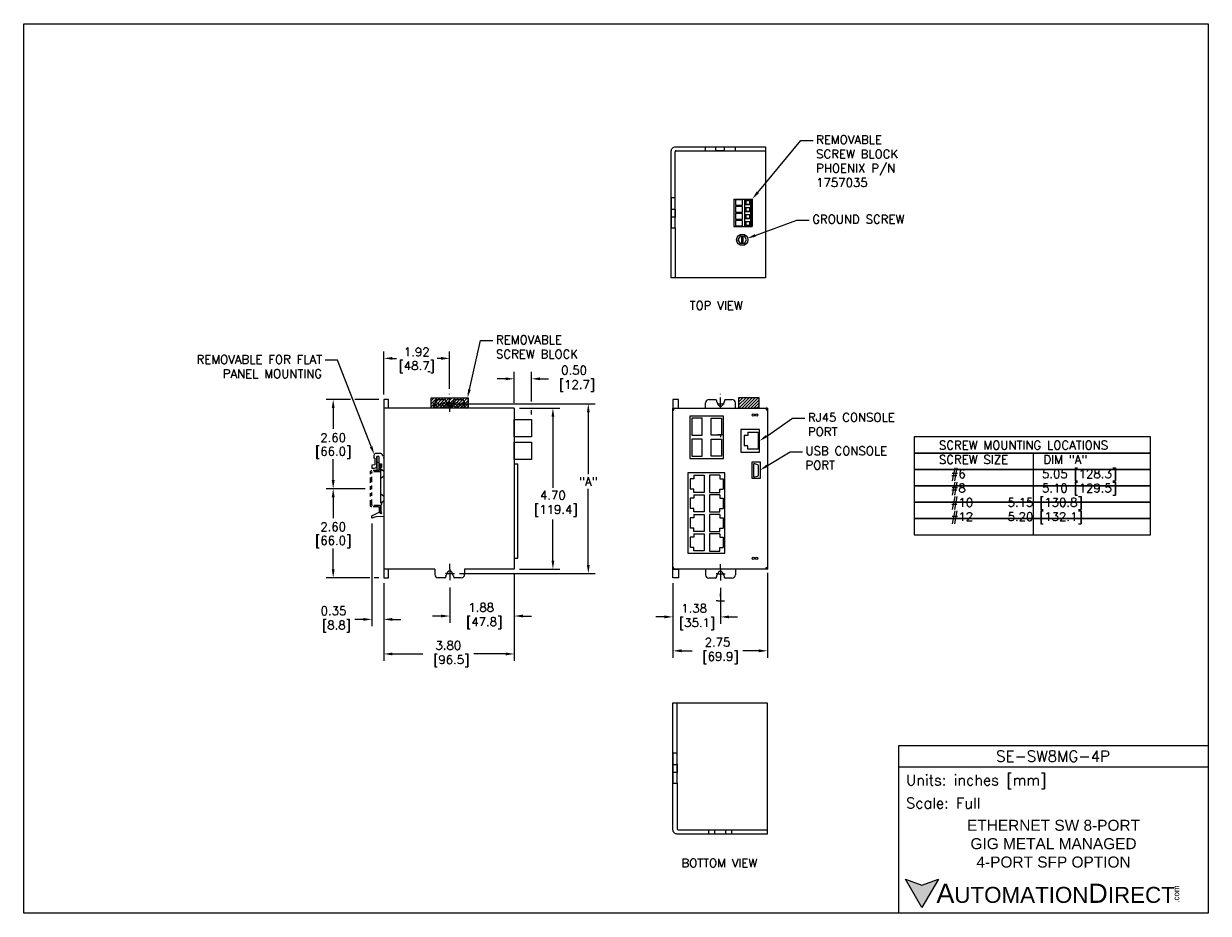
# Model space of a CAD drawing. Extents: x 880 to 914.5, y -11 to 14.9.
import ezdxf
from ezdxf import colors
from ezdxf.entities.mleader import LeaderData, LeaderLine
from ezdxf.math import Vec2, Vec3

# ---------------------------------------------------------------- set-up
doc = ezdxf.new("R2010")
doc.units = 0
doc.header["$LTSCALE"] = 0.25
doc.header["$MEASUREMENT"] = 0
for name, pattern in [('CENTER', [2, 1.25, -0.25, 0.25, -0.25]), ('HIDDEN', [0.375, 0.25, -0.125]), ('PHANTOM2', [1.25, 0.625, -0.125, 0.125, -0.125, 0.125, -0.125])]:
    doc.linetypes.add(name, pattern=pattern)
doc.layers.get('0').update_dxf_attribs({"linetype": 'CONTINUOUS'})
doc.layers.get('DEFPOINTS').update_dxf_attribs({"linetype": 'CONTINUOUS'})
for name, color, linetype in [('CENTER', 40, 'CENTER'), ('dim', 140, 'CONTINUOUS'), ('dim @ 1', 140, 'CONTINUOUS'), ('HIDDEN', 102, 'HIDDEN'), ('PHANTOM', 130, 'PHANTOM2'), ('SCREW', 9, 'CONTINUOUS'), ('TEXT', 140, 'CONTINUOUS')]:
    doc.layers.add(name, color=color, linetype=linetype)
doc.styles.add('\\M+2ABAC\\M+2A6A11', font='txt')
doc.styles.add('ROMANS', font='romans.shx')
doc.styles.get("Standard").update_dxf_attribs({"font": 'romans.shx'})
doc.dimstyles.get("Standard").update_dxf_attribs({"dimtxt": 0.25, "dimasz": 0.25, "dimexe": 0.2, "dimexo": 0.15, "dimgap": 0.0625, "dimtad": 0, "dimtih": 1, "dimtoh": 1, "dimzin": 0, "dimdsep": 46, "dimtxsty": 'Standard', "dimcen": -0.1, "dimadec": 0, "dimazin": 0, "dimtfac": 1, "dimtofl": 0, "dimtmove": 0, "dimatfit": 3, "dimfxl": 0, "dimtolj": 1, "dimtzin": 0, "dimarcsym": 0})

# ---------------------------------------------------------------- blocks, each defined once
blk = doc.blocks.new('DINRAIL')
at = {"layer": 'PHANTOM'}
for p, q in [((26.116, 9.755), (26.156, 9.755)), ((26.116, 9.595), (26.116, 9.755)), ((26.156, 9.615), (26.156, 9.755)), ((26.156, 9.555), (26.356, 9.555)), ((26.176, 9.595), (26.376, 9.595)), ((26.376, 8.6), (26.376, 9.535)), ((26.416, 8.58), (26.416, 9.555)), ((26.116, 8.38), (26.116, 8.54)), ((26.116, 8.38), (26.156, 8.38)), ((26.156, 8.58), (26.356, 8.58)), ((26.156, 8.38), (26.156, 8.52)), ((26.176, 8.54), (26.376, 8.54))]:
    blk.add_line(p, q, dxfattribs=at)
for centre, radius, start, end in [((26.156, 9.595), 0.04, 180, 270), ((26.176, 9.615), 0.02, 180, 270), ((26.356, 9.535), 0.02, 0, 90), ((26.376, 9.555), 0.04, 0, 90), ((26.156, 8.54), 0.04, 90, 180), ((26.176, 8.52), 0.02, 90, 180), ((26.356, 8.6), 0.02, 270, 0), ((26.376, 8.58), 0.04, 270, 0)]:
    blk.add_arc(centre, radius, start, end, dxfattribs=at)
blk = doc.blocks.new('A$C55AD4271')
at = {"layer": 'PHANTOM'}
blk.add_blockref('DINRAIL', (-26.116, -8.38, -0.007), dxfattribs=at)
blk = doc.blocks.new('*X1')
at = {"color": 0}
for p, q in [((19.086, 21.071), (19.348, 21.332)), ((19.086, 21.159), (19.259, 21.332)), ((19.086, 21.247), (19.171, 21.332)), ((19.136, 21.032), (19.436, 21.332)), ((19.224, 21.032), (19.524, 21.332)), ((19.313, 21.032), (19.613, 21.332)), ((19.401, 21.032), (19.701, 21.332)), ((19.49, 21.032), (19.79, 21.332)), ((19.578, 21.032), (19.878, 21.332)), ((19.666, 21.032), (19.966, 21.332)), ((19.755, 21.032), (20.055, 21.332)), ((19.843, 21.032), (20.143, 21.332)), ((19.932, 21.032), (20.158, 21.259)), ((20.02, 21.032), (20.158, 21.17)), ((20.108, 21.032), (20.158, 21.082))]:
    blk.add_line(p, q, dxfattribs=at)
blk = doc.blocks.new('*X2')
at = {"color": 0}
for p, q in [((14.543, 21.118), (14.758, 21.332)), ((14.543, 21.206), (14.669, 21.332)), ((14.543, 21.295), (14.581, 21.332)), ((14.546, 21.032), (14.846, 21.332)), ((14.634, 21.032), (14.934, 21.332)), ((14.723, 21.032), (15.023, 21.332)), ((14.811, 21.032), (15.111, 21.332)), ((14.899, 21.032), (15.143, 21.276)), ((14.988, 21.032), (15.143, 21.188)), ((15.076, 21.032), (15.143, 21.099))]:
    blk.add_line(p, q, dxfattribs=at)
blk = doc.blocks.new('*D6')
at = {"layer": 'DEFPOINTS', "color": 0}
for p in [(890.51, 3.988, -0.022), (889.035, 1.388), (890.119, 1.388, -0.022)]:
    blk.add_point(p, dxfattribs=at)
at = {"layer": 'dim', "color": 0, "lineweight": -2}
for p, q in [((889.543, 3.988), (888.835, 3.988)), ((890.36, 3.988), (889.668, 3.988)), ((889.035, 3.738), (889.035, 3.129)), ((889.035, 1.638), (889.035, 2.248)), ((889.969, 1.388), (888.835, 1.388))]:
    blk.add_line(p, q, dxfattribs=at)
at = {"layer": 'dim', "color": 0}
for points in [[(888.993, 3.738), (889.077, 3.738), (889.035, 3.988)], [(888.993, 1.638), (889.077, 1.638), (889.035, 1.388)]]:
    blk.add_solid(points, dxfattribs=at)
at = {"layer": 'dim', "color": 0, "char_height": 0.25, "attachment_point": 5}
for s, insert in [('\\A1;2.60', (889.035, 2.876)), ('\\A1;[66.0]', (889.035, 2.435))]:
    blk.add_mtext(s, dxfattribs=dict(at, insert=insert))
blk = doc.blocks.new('*D7')
at = {"layer": 'DEFPOINTS', "color": 0}
for p in [(889.035, 1.388), (890.119, 1.388, -0.022), (890.51, -1.212, -0.022)]:
    blk.add_point(p, dxfattribs=at)
at = {"layer": 'dim', "color": 0, "lineweight": -2}
for p, q in [((889.969, 1.388), (888.835, 1.388)), ((889.035, 1.138), (889.035, 0.529)), ((889.035, -0.962), (889.035, -0.352)), ((890.101, -1.212), (888.835, -1.212)), ((890.36, -1.212), (890.226, -1.212))]:
    blk.add_line(p, q, dxfattribs=at)
at = {"layer": 'dim', "color": 0}
for points in [[(888.993, 1.138), (889.077, 1.138), (889.035, 1.388)], [(888.993, -0.962), (889.077, -0.962), (889.035, -1.212)]]:
    blk.add_solid(points, dxfattribs=at)
at = {"layer": 'dim', "color": 0, "char_height": 0.25, "attachment_point": 5}
for s, insert in [('\\A1;2.60', (889.035, 0.276)), ('\\A1;[66.0]', (889.035, -0.165))]:
    blk.add_mtext(s, dxfattribs=dict(at, insert=insert))
blk = doc.blocks.new('*D8')
at = {"layer": 'DEFPOINTS', "color": 0}
for p in [(894.31, -0.962, -0.022), (892.43, -1.343, -0.022), (894.31, -2.324)]:
    blk.add_point(p, dxfattribs=at)
at = {"layer": 'dim', "color": 0, "lineweight": -2}
for p, q in [((894.31, -1.112), (894.31, -2.524)), ((892.43, -1.493), (892.43, -2.524)), ((892.18, -2.324), (891.93, -2.324)), ((894.56, -2.324), (894.81, -2.324))]:
    blk.add_line(p, q, dxfattribs=at)
at = {"layer": 'dim', "color": 0}
for points in [[(892.18, -2.282), (892.18, -2.365), (892.43, -2.324)], [(894.56, -2.282), (894.56, -2.365), (894.31, -2.324)]]:
    blk.add_solid(points, dxfattribs=at)
at = {"layer": 'dim', "color": 0, "insert": (893.348, -2.324), "char_height": 0.25, "attachment_point": 5}
blk.add_mtext('\\A1;1.88\\P [47.8]', dxfattribs=at)
blk = doc.blocks.new('*D9')
at = {"layer": 'DEFPOINTS', "color": 0}
for p in [(894.31, -0.962, -0.022), (890.51, -1.212, -0.022), (890.51, -3.43)]:
    blk.add_point(p, dxfattribs=at)
at = {"layer": 'dim', "color": 0, "lineweight": -2}
for p, q in [((890.51, -1.362), (890.51, -3.63)), ((894.31, -1.112), (894.31, -3.63)), ((890.76, -3.43), (891.648, -3.43)), ((894.06, -3.43), (893.13, -3.43))]:
    blk.add_line(p, q, dxfattribs=at)
at = {"layer": 'dim', "color": 0}
for points in [[(890.76, -3.388), (890.76, -3.471), (890.51, -3.43)], [(894.06, -3.388), (894.06, -3.471), (894.31, -3.43)]]:
    blk.add_solid(points, dxfattribs=at)
at = {"layer": 'dim', "color": 0, "insert": (892.389, -3.43), "char_height": 0.25, "attachment_point": 5}
blk.add_mtext('\\A1;3.80\\P [96.5]', dxfattribs=at)
blk = doc.blocks.new('*D10')
at = {"layer": 'DEFPOINTS', "color": 0}
for p in [(890.164, 0.526, -0.022), (890.51, -1.212, -0.022), (890.51, -2.422)]:
    blk.add_point(p, dxfattribs=at)
at = {"layer": 'dim', "color": 0, "lineweight": -2}
for p, q in [((890.164, 0.376), (890.164, -2.622)), ((890.51, -1.362), (890.51, -2.622)), ((889.914, -2.422), (889.664, -2.422)), ((890.76, -2.422), (891.01, -2.422))]:
    blk.add_line(p, q, dxfattribs=at)
at = {"layer": 'dim', "color": 0}
for points in [[(889.914, -2.38), (889.914, -2.464), (890.164, -2.422)], [(890.76, -2.38), (890.76, -2.464), (890.51, -2.422)]]:
    blk.add_solid(points, dxfattribs=at)
at = {"layer": 'dim', "color": 0, "insert": (889.042, -2.422), "char_height": 0.25, "attachment_point": 5}
blk.add_mtext('\\A1;0.35\\P [8.8]', dxfattribs=at)
blk = doc.blocks.new('*D11')
at = {"layer": 'DEFPOINTS', "color": 0}
for p in [(892.54, 3.863, -0.022), (892.567, -1.087, -0.022), (896.466, -1.087)]:
    blk.add_point(p, dxfattribs=at)
at = {"layer": 'dim', "color": 0, "lineweight": -2}
for p, q in [((892.69, 3.863), (896.666, 3.863)), ((896.466, 3.613), (896.466, 1.811)), ((896.466, -0.837), (896.466, 1.388)), ((892.717, -1.087), (896.666, -1.087))]:
    blk.add_line(p, q, dxfattribs=at)
at = {"layer": 'dim', "color": 0}
for points in [[(896.425, 3.613), (896.508, 3.613), (896.466, 3.863)], [(896.425, -0.837), (896.508, -0.837), (896.466, -1.087)]]:
    blk.add_solid(points, dxfattribs=at)
at = {"layer": 'dim', "color": 0, "insert": (896.466, 1.599), "char_height": 0.25, "attachment_point": 5}
blk.add_mtext('\\A1;"A"', dxfattribs=at)
blk = doc.blocks.new('*D12')
at = {"layer": 'DEFPOINTS', "color": 0}
for p in [(892.426, 5.187), (892.426, 4.15), (890.51, 3.988, -0.022)]:
    blk.add_point(p, dxfattribs=at)
at = {"layer": 'dim', "color": 0, "lineweight": -2}
for p, q in [((890.51, 4.138), (890.51, 5.387)), ((890.76, 5.187), (890.876, 5.187)), ((892.176, 5.187), (892.06, 5.187)), ((892.426, 4.3), (892.426, 5.387))]:
    blk.add_line(p, q, dxfattribs=at)
at = {"layer": 'dim', "color": 0}
for points in [[(890.76, 5.229), (890.76, 5.146), (890.51, 5.187)], [(892.176, 5.229), (892.176, 5.146), (892.426, 5.187)]]:
    blk.add_solid(points, dxfattribs=at)
at = {"layer": 'dim', "color": 0, "char_height": 0.25, "attachment_point": 5}
for s, insert in [('\\A1;1.92', (891.468, 5.375)), ('\\A1;[48.7]', (891.468, 4.934))]:
    blk.add_mtext(s, dxfattribs=dict(at, insert=insert))
blk = doc.blocks.new('*D13')
at = {"layer": 'DEFPOINTS', "color": 0}
for p in [(894.81, 4.592), (894.31, 3.738, -0.022), (894.81, 3.404, -0.022)]:
    blk.add_point(p, dxfattribs=at)
at = {"layer": 'dim', "color": 0, "lineweight": -2}
for p, q in [((894.06, 4.592), (893.81, 4.592)), ((894.31, 3.888), (894.31, 4.792)), ((894.81, 3.926), (894.81, 4.792)), ((895.06, 4.592), (895.31, 4.592)), ((894.81, 3.801), (894.81, 3.801)), ((894.81, 3.554), (894.81, 3.676))]:
    blk.add_line(p, q, dxfattribs=at)
at = {"layer": 'dim', "color": 0}
for points in [[(894.06, 4.633), (894.06, 4.55), (894.31, 4.592)], [(895.06, 4.633), (895.06, 4.55), (894.81, 4.592)]]:
    blk.add_solid(points, dxfattribs=at)
at = {"layer": 'dim', "color": 0, "insert": (896.051, 4.592), "char_height": 0.25, "attachment_point": 5}
blk.add_mtext('\\A1;0.50\\P [12.7]', dxfattribs=at)
blk = doc.blocks.new('*D14')
at = {"layer": 'DEFPOINTS', "color": 0}
for p in [(894.31, 3.738, -0.022), (894.31, -0.962, -0.022), (895.435, -0.962)]:
    blk.add_point(p, dxfattribs=at)
at = {"layer": 'dim', "color": 0, "lineweight": -2}
for p, q in [((894.46, 3.738), (895.635, 3.738)), ((895.435, 3.488), (895.435, 1.409)), ((895.435, -0.712), (895.435, 0.486)), ((894.46, -0.962), (895.635, -0.962))]:
    blk.add_line(p, q, dxfattribs=at)
at = {"layer": 'dim', "color": 0}
for points in [[(895.394, 3.488), (895.477, 3.488), (895.435, 3.738)], [(895.394, -0.712), (895.477, -0.712), (895.435, -0.962)]]:
    blk.add_solid(points, dxfattribs=at)
at = {"layer": 'dim', "color": 0, "insert": (895.435, 0.948), "char_height": 0.25, "attachment_point": 5}
blk.add_mtext('\\A1;4.70\\P [119.4]', dxfattribs=at)
blk = doc.blocks.new('*D4')
at = {"layer": 'DEFPOINTS', "color": 0}
for p in [(898.933, -1.212, -0.022), (900.315, -1.352), (900.315, -2.35)]:
    blk.add_point(p, dxfattribs=at)
at = {"layer": 'dim', "color": 0, "lineweight": -2}
for p, q in [((898.933, -1.362), (898.933, -2.55)), ((900.315, -1.502), (900.315, -2.55)), ((898.683, -2.35), (898.433, -2.35)), ((900.565, -2.35), (900.815, -2.35))]:
    blk.add_line(p, q, dxfattribs=at)
at = {"layer": 'dim', "color": 0}
for points in [[(898.683, -2.308), (898.683, -2.391), (898.933, -2.35)], [(900.565, -2.308), (900.565, -2.391), (900.315, -2.35)]]:
    blk.add_solid(points, dxfattribs=at)
at = {"layer": 'dim', "color": 0, "insert": (899.548, -2.35), "char_height": 0.25, "attachment_point": 5}
blk.add_mtext('\\A1;1.38\\P [35.1]', dxfattribs=at)
blk = doc.blocks.new('*D5')
at = {"layer": 'DEFPOINTS', "color": 0}
for p in [(901.683, -0.91, -0.022), (898.933, -1.212, -0.022), (901.683, -3.338)]:
    blk.add_point(p, dxfattribs=at)
at = {"layer": 'dim', "color": 0, "lineweight": -2}
for p, q in [((898.933, -1.362), (898.933, -3.538)), ((901.683, -1.06), (901.683, -3.538)), ((899.183, -3.338), (899.489, -3.338)), ((901.433, -3.338), (900.972, -3.338))]:
    blk.add_line(p, q, dxfattribs=at)
at = {"layer": 'dim', "color": 0}
for points in [[(899.183, -3.296), (899.183, -3.38), (898.933, -3.338)], [(901.433, -3.296), (901.433, -3.38), (901.683, -3.338)]]:
    blk.add_solid(points, dxfattribs=at)
at = {"layer": 'dim', "color": 0, "insert": (900.231, -3.338), "char_height": 0.25, "attachment_point": 5}
blk.add_mtext('\\A1;2.75\\P [69.9]', dxfattribs=at)

msp = doc.modelspace()

# ---------------------------------------------------------------- hatches: boundary and pattern name
at = {"layer": 'TEXT'}
msp.add_hatch(color=256, dxfattribs=at).paths.add_polyline_path([(906.663, -9.995), (906.183, -10.169), (905.703, -9.995), (906.183, -10.826)])

# ---------------------------------------------------------------- linework, layer by layer
for p, q in [((898.996, 9.871, -0.022), (898.996, 11.212, -0.022)), ((899.026, 11.242, -0.022), (901.629, 11.242, -0.022)), ((899.883, 11.242, -0.022), (899.883, 11.356, -0.022)), ((900.751, 11.242, -0.022), (900.751, 11.356, -0.022)), ((898.996, 8.994, -0.022), (898.996, 7.532, -0.022)), ((890.51, 3.988, -0.022), (890.51, 3.738, -0.022)), ((890.645, 3.988, -0.022), (890.51, 3.988, -0.022)), ((890.645, 3.738, -0.022), (890.645, 3.988, -0.022)), ((891.995, 3.738, -0.022), (891.995, 3.888, -0.022)), ((892.095, 3.988, -0.022), (892.289, 3.988, -0.022)), ((892.314, 3.963, -0.022), (892.314, 3.944, -0.022)), ((892.317, 3.933, -0.022), (892.354, 3.863, -0.022)), ((892.541, 3.933, -0.022), (892.504, 3.863, -0.022)), ((892.544, 3.963, -0.022), (892.544, 3.944, -0.022)), ((892.569, 3.988, -0.022), (892.763, 3.988, -0.022)), ((892.863, 3.738, -0.022), (892.863, 3.888, -0.022)), ((899.883, 3.737, -0.022), (899.883, 3.887, -0.022)), ((899.983, 3.987, -0.022), (900.177, 3.987, -0.022)), ((900.202, 3.962, -0.022), (900.202, 3.944, -0.022)), ((900.205, 3.932, -0.022), (900.242, 3.862, -0.022)), ((900.429, 3.932, -0.022), (900.392, 3.862, -0.022)), ((900.432, 3.962, -0.022), (900.432, 3.944, -0.022)), ((900.457, 3.987, -0.022), (900.651, 3.987, -0.022)), ((900.751, 3.737, -0.022), (900.751, 3.887, -0.022)), ((890.51, 3.738, -0.022), (890.51, -0.962, -0.022)), ((891.995, 3.738, -0.022), (890.51, 3.738, -0.022)), ((894.31, 3.738, -0.022), (892.863, 3.738, -0.022)), ((894.31, 3.738, -0.022), (894.31, -0.962, -0.022)), ((901.428, 3.738), (901.278, 3.738)), ((900.39, 2.954, 44.916), (900.24, 2.954, 44.916)), ((901.11, 2.938, -0.022), (901.01, 2.938, -0.022)), ((901.01, 2.938, -0.022), (901.01, 2.638, -0.022)), ((901.11, 3.038, -0.022), (901.41, 3.038, -0.022)), ((901.11, 3.038, -0.022), (901.11, 2.938, -0.022)), ((901.41, 3.038, -0.022), (901.41, 2.538, -0.022)), ((890.411, 2.416, -0.022), (890.279, 2.416, -0.022)), ((901.11, 2.638, -0.022), (901.01, 2.638, -0.022)), ((901.11, 2.538, -0.022), (901.11, 2.638, -0.022)), ((901.41, 2.538, -0.022), (901.11, 2.538, -0.022)), ((890.243, 2.085, -0.022), (890.164, 2.07, -0.022)), ((890.219, 2.356, -0.022), (890.219, 2.278, -0.022)), ((890.243, 2.278, -0.022), (890.219, 2.278, -0.022)), ((890.243, 2.278, -0.022), (890.243, 2.085, -0.022)), ((890.362, 2.329, -0.022), (890.302, 2.329, -0.022)), ((890.302, 2.051, -0.022), (890.302, 2.329, -0.022)), ((890.302, 2.329, -0.022), (890.302, 1.921, -0.022)), ((890.302, 2.16, -0.022), (890.362, 2.16, -0.022)), ((890.362, 2.329, -0.022), (890.362, 2.113, -0.022)), ((890.362, 2.329, -0.022), (890.362, 1.921, -0.022)), ((890.362, 2.113, -0.022), (890.439, 2.113, -0.022)), ((890.439, 2.113, -0.022), (890.439, 2.007, -0.022)), ((890.471, 2.356, -0.022), (890.51, 2.356, -0.014)), ((890.51, 2.276, -0.007), (890.51, 2.296, -0.007)), ((890.51, 2.076, -0.007), (890.51, 0.696, -0.007)), ((894.31, 2.115, -0.022), (894.415, 2.115, -0.022)), ((894.31, 2.115, -0.022), (894.415, 2.115, -0.022)), ((894.415, -0.636, -0.022), (894.415, 2.115, -0.022)), ((894.415, 0.661, -0.022), (894.415, 2.115, -0.022)), ((901.278, 2.086, -0.022), (901.278, 1.761, -0.022)), ((901.403, 2.082, -0.022), (901.32, 2.114, -0.022)), ((890.164, 2.07, -0.022), (890.164, 1.991, -0.022)), ((890.164, 1.991, -0.022), (890.242, 1.991, -0.022)), ((890.302, 1.921, -0.022), (890.362, 1.921, -0.022)), ((890.419, 0.972, -0.022), (890.419, 2.007, -0.022)), ((890.439, 2.007, -0.022), (890.419, 2.007, -0.022)), ((899.538, 1.779, -0.022), (899.538, 1.679, -0.022)), ((899.538, 1.779, -0.022), (899.838, 1.779, -0.022)), ((899.838, 1.779, -0.022), (899.838, 1.279, -0.022)), ((899.997, 1.779, -0.022), (899.997, 1.279, -0.022)), ((900.297, 1.779, -0.022), (899.997, 1.779, -0.022)), ((900.297, 1.779, -0.022), (900.297, 1.679, -0.022)), ((901.315, 1.732, -0.022), (901.397, 1.754, -0.022)), ((901.42, 1.784, -0.022), (901.421, 2.055, -0.022)), ((899.438, 1.679, -0.022), (899.438, 1.379, -0.022)), ((899.538, 1.679, -0.022), (899.438, 1.679, -0.022)), ((900.297, 1.679, -0.022), (900.397, 1.679, -0.022)), ((900.397, 1.679, -0.022), (900.397, 1.379, -0.022)), ((899.538, 1.379, -0.022), (899.438, 1.379, -0.022)), ((899.538, 1.109, -0.022), (899.438, 1.109, -0.022)), ((899.438, 1.109, -0.022), (899.438, 0.809, -0.022)), ((899.538, 1.279, -0.022), (899.538, 1.379, -0.022)), ((899.838, 1.279, -0.022), (899.538, 1.279, -0.022)), ((899.538, 1.209, -0.022), (899.838, 1.209, -0.022)), ((899.538, 1.209, -0.022), (899.538, 1.109, -0.022)), ((899.838, 1.209, -0.022), (899.838, 0.709, -0.022)), ((899.997, 1.279, -0.022), (900.297, 1.279, -0.022)), ((900.297, 1.209, -0.022), (899.997, 1.209, -0.022)), ((899.997, 1.209, -0.022), (899.997, 0.709, -0.022)), ((900.297, 1.379, -0.022), (900.397, 1.379, -0.022)), ((900.297, 1.279, -0.022), (900.297, 1.379, -0.022)), ((900.297, 1.209, -0.022), (900.297, 1.109, -0.022)), ((900.297, 1.109, -0.022), (900.397, 1.109, -0.022)), ((900.397, 1.109, -0.022), (900.397, 0.809, -0.022)), ((890.164, 0.593, -0.022), (890.373, 0.705, -0.022)), ((890.373, 0.705, -0.022), (890.419, 0.66, -0.022)), ((890.419, 0.972, -0.022), (890.451, 0.942, -0.022)), ((890.451, 0.942, -0.022), (890.419, 0.912, -0.022)), ((890.419, 0.912, -0.022), (890.419, 0.715, -0.022)), ((890.419, 0.715, -0.022), (890.446, 0.687, -0.022)), ((899.538, 0.809, -0.022), (899.438, 0.809, -0.022)), ((899.538, 0.709, -0.022), (899.538, 0.809, -0.022)), ((899.838, 0.709, -0.022), (899.538, 0.709, -0.022)), ((899.997, 0.709, -0.022), (900.297, 0.709, -0.022)), ((900.297, 0.709, -0.022), (900.297, 0.809, -0.022)), ((900.297, 0.809, -0.022), (900.397, 0.809, -0.022)), ((890.164, 0.526, -0.022), (890.164, 0.593, -0.022)), ((890.274, 0.566, -0.022), (890.164, 0.526, -0.022)), ((890.51, 0.578, -0.022), (890.274, 0.566, -0.022)), ((890.446, 0.687, -0.022), (890.419, 0.66, -0.022)), ((899.538, 0.539, -0.022), (899.438, 0.539, -0.022)), ((899.438, 0.539, -0.022), (899.438, 0.239, -0.022)), ((899.538, 0.639, -0.022), (899.838, 0.639, -0.022)), ((899.538, 0.639, -0.022), (899.538, 0.539, -0.022)), ((899.838, 0.639, -0.022), (899.838, 0.139, -0.022)), ((900.297, 0.639, -0.022), (899.997, 0.639, -0.022)), ((899.997, 0.639, -0.022), (899.997, 0.139, -0.022)), ((900.297, 0.639, -0.022), (900.297, 0.539, -0.022)), ((900.297, 0.539, -0.022), (900.397, 0.539, -0.022)), ((900.397, 0.539, -0.022), (900.397, 0.239, -0.022)), ((899.538, 0.239, -0.022), (899.438, 0.239, -0.022)), ((899.538, 0.139, -0.022), (899.538, 0.239, -0.022)), ((899.838, 0.139, -0.022), (899.538, 0.139, -0.022)), ((899.538, 0.076, -0.022), (899.838, 0.076, -0.022)), ((899.538, 0.076, -0.022), (899.538, -0.024, -0.022)), ((899.838, 0.076, -0.022), (899.838, -0.424, -0.022)), ((899.997, 0.139, -0.022), (900.297, 0.139, -0.022)), ((900.297, 0.071, -0.022), (899.997, 0.071, -0.022)), ((899.997, 0.071, -0.022), (899.997, -0.429, -0.022)), ((900.297, 0.139, -0.022), (900.297, 0.239, -0.022)), ((900.297, 0.239, -0.022), (900.397, 0.239, -0.022)), ((900.297, 0.071, -0.022), (900.297, -0.029, -0.022)), ((899.538, -0.024, -0.022), (899.438, -0.024, -0.022)), ((899.438, -0.024, -0.022), (899.438, -0.324, -0.022)), ((899.538, -0.324, -0.022), (899.438, -0.324, -0.022)), ((899.538, -0.424, -0.022), (899.538, -0.324, -0.022)), ((900.297, -0.029, -0.022), (900.397, -0.029, -0.022)), ((900.297, -0.429, -0.022), (900.297, -0.329, -0.022)), ((900.297, -0.329, -0.022), (900.397, -0.329, -0.022)), ((900.397, -0.029, -0.022), (900.397, -0.329, -0.022)), ((894.31, -0.636, -0.022), (894.415, -0.636, -0.022)), ((899.838, -0.424, -0.022), (899.538, -0.424, -0.022)), ((899.997, -0.429, -0.022), (900.297, -0.429, -0.022)), ((891.996, -0.962, -0.022), (890.51, -0.962, -0.022)), ((890.51, -0.962, -0.022), (890.51, -1.212, -0.022)), ((890.645, -1.212, -0.022), (890.645, -0.962, -0.022)), ((891.996, -0.962, -0.022), (891.996, -1.112, -0.022)), ((894.31, -0.962, -0.022), (892.864, -0.962, -0.022)), ((892.864, -0.962, -0.022), (892.864, -1.112, -0.022)), ((899.881, -0.971), (899.881, -1.121)), ((900.749, -0.971), (900.749, -1.121)), ((890.51, -1.212, -0.022), (890.645, -1.212, -0.022)), ((892.29, -1.212, -0.022), (892.096, -1.212, -0.022)), ((892.315, -1.187, -0.022), (892.315, -1.168, -0.022)), ((892.318, -1.156, -0.022), (892.355, -1.087, -0.022)), ((892.542, -1.156, -0.022), (892.505, -1.087, -0.022)), ((892.545, -1.187, -0.022), (892.545, -1.168, -0.022)), ((892.764, -1.212, -0.022), (892.57, -1.212, -0.022)), ((900.175, -1.221), (899.981, -1.221)), ((900.2, -1.196), (900.2, -1.177)), ((900.203, -1.165), (900.24, -1.096)), ((900.427, -1.165), (900.39, -1.096)), ((900.43, -1.196), (900.43, -1.177)), ((900.649, -1.221), (900.455, -1.221)), ((899.056, -6.323, -0.022), (899.056, -4.856, -0.022)), ((899.056, -7.198, -0.022), (899.056, -8.53, -0.022)), ((899.086, -8.56, -0.022), (901.679, -8.56, -0.022))]:
    msp.add_line(p, q)
at = {"color": 7, "linetype": 'Continuous', "lineweight": 15}
for p, q in [((900.701, 9.831, -0.022), (900.701, 9.028, -0.022)), ((900.701, 9.831, -0.022), (901.016, 9.831, -0.022)), ((900.962, 9.811, -0.022), (900.755, 9.811, -0.022)), ((900.755, 9.811, -0.022), (900.755, 9.651, -0.022)), ((900.962, 9.651, -0.022), (900.962, 9.811, -0.022)), ((901.016, 9.831, -0.022), (901.016, 9.028, -0.022)), ((901.016, 9.831, -0.022), (901.188, 9.831, -0.022)), ((901.175, 9.784, -0.022), (901.03, 9.784, -0.022)), ((901.03, 9.784, -0.022), (901.03, 9.675, -0.022)), ((901.057, 9.78, -0.022), (901.03, 9.784, -0.022)), ((901.057, 9.679, -0.022), (901.03, 9.675, -0.022)), ((901.03, 9.675, -0.022), (901.175, 9.675, -0.022)), ((901.175, 9.78, -0.022), (901.057, 9.78, -0.022)), ((901.057, 9.78, -0.022), (901.057, 9.679, -0.022)), ((901.057, 9.679, -0.022), (901.175, 9.679, -0.022)), ((901.175, 9.675, -0.022), (901.175, 9.784, -0.022)), ((901.188, 9.831, -0.022), (901.188, 9.028, -0.022)), ((901.188, 9.831, -0.022), (901.206, 9.831, -0.022)), ((901.206, 9.831, -0.022), (901.206, 9.028, -0.022)), ((901.206, 9.831, -0.022), (901.241, 9.831, -0.022)), ((901.241, 9.831, -0.022), (901.241, 9.028, -0.022)), ((900.755, 9.651, -0.022), (900.962, 9.651, -0.022)), ((900.962, 9.611, -0.022), (900.755, 9.611, -0.022)), ((900.755, 9.611, -0.022), (900.755, 9.45, -0.022)), ((900.755, 9.45, -0.022), (900.962, 9.45, -0.022)), ((900.755, 9.41, -0.022), (900.755, 9.249, -0.022)), ((900.962, 9.41, -0.022), (900.755, 9.41, -0.022)), ((900.962, 9.45, -0.022), (900.962, 9.611, -0.022)), ((900.962, 9.249, -0.022), (900.962, 9.41, -0.022)), ((901.03, 9.58, -0.022), (901.03, 9.471, -0.022)), ((901.175, 9.58, -0.022), (901.03, 9.58, -0.022)), ((901.057, 9.577, -0.022), (901.03, 9.58, -0.022)), ((901.057, 9.475, -0.022), (901.03, 9.471, -0.022)), ((901.03, 9.471, -0.022), (901.175, 9.471, -0.022)), ((901.175, 9.377, -0.022), (901.03, 9.377, -0.022)), ((901.03, 9.377, -0.022), (901.03, 9.267, -0.022)), ((901.057, 9.373, -0.022), (901.03, 9.377, -0.022)), ((901.175, 9.577, -0.022), (901.057, 9.577, -0.022)), ((901.057, 9.577, -0.022), (901.057, 9.475, -0.022)), ((901.057, 9.475, -0.022), (901.175, 9.475, -0.022)), ((901.175, 9.373, -0.022), (901.057, 9.373, -0.022)), ((901.057, 9.373, -0.022), (901.057, 9.271, -0.022)), ((901.175, 9.471, -0.022), (901.175, 9.58, -0.022)), ((901.175, 9.267, -0.022), (901.175, 9.377, -0.022)), ((900.701, 9.028, -0.022), (901.016, 9.028, -0.022)), ((900.755, 9.249, -0.022), (900.962, 9.249, -0.022)), ((900.755, 9.209, -0.022), (900.755, 9.048, -0.022)), ((900.962, 9.209, -0.022), (900.755, 9.209, -0.022)), ((900.755, 9.048, -0.022), (900.962, 9.048, -0.022)), ((900.962, 9.048, -0.022), (900.962, 9.209, -0.022)), ((901.016, 9.028, -0.022), (901.188, 9.028, -0.022)), ((901.057, 9.271, -0.022), (901.03, 9.267, -0.022)), ((901.03, 9.267, -0.022), (901.175, 9.267, -0.022)), ((901.175, 9.173, -0.022), (901.03, 9.173, -0.022)), ((901.03, 9.173, -0.022), (901.03, 9.064, -0.022)), ((901.057, 9.169, -0.022), (901.03, 9.173, -0.022)), ((901.057, 9.067, -0.022), (901.03, 9.064, -0.022)), ((901.03, 9.064, -0.022), (901.175, 9.064, -0.022)), ((901.057, 9.271, -0.022), (901.175, 9.271, -0.022)), ((901.175, 9.169, -0.022), (901.057, 9.169, -0.022)), ((901.057, 9.169, -0.022), (901.057, 9.067, -0.022)), ((901.057, 9.067, -0.022), (901.175, 9.067, -0.022)), ((901.175, 9.064, -0.022), (901.175, 9.173, -0.022)), ((901.188, 9.028, -0.022), (901.206, 9.028, -0.022)), ((901.206, 9.028, -0.022), (901.241, 9.028, -0.022))]:
    msp.add_line(p, q, dxfattribs=at)
at = {"elevation": -0.022}
for points in [[(899.008, 11.356), (901.629, 11.356), (901.629, 7.532), (898.883, 7.532), (898.883, 11.231, -0.414214)], [(898.933, -4.856), (901.679, -4.856), (901.679, -8.68), (899.058, -8.68, -0.414214), (898.933, -8.555)]]:
    msp.add_lwpolyline(points, format="xyb", close=True, dxfattribs=at)
for points in [[(898.883, 8.994), (898.996, 8.994), (898.996, 9.871), (898.883, 9.871)], [(900.888, 8.751), (900.825, 8.643), (900.888, 8.535), (901.013, 8.535), (901.075, 8.643), (901.013, 8.751)], [(898.933, 3.738), (899.096, 3.738), (899.096, 3.984), (898.933, 3.984)], [(898.933, 3.738), (901.683, 3.738), (901.683, -0.962), (898.933, -0.962)], [(901.683, 3.738), (901.646, 3.738), (901.646, 3.689), (901.683, 3.689)], [(894.31, 3.404), (894.81, 3.404), (894.81, 2.904), (894.31, 2.904)], [(899.779, 3.444), (899.479, 3.444), (899.479, 2.944), (899.779, 2.944)], [(900.045, 3.444), (900.345, 3.444), (900.345, 2.944), (900.045, 2.944)], [(899.779, 2.835), (899.479, 2.835), (899.479, 2.335), (899.779, 2.335)], [(900.045, 2.835), (900.345, 2.835), (900.345, 2.335), (900.045, 2.335)], [(894.31, 2.74), (894.81, 2.74), (894.81, 2.24), (894.31, 2.24)], [(901.236, 2.17), (901.468, 2.17), (901.468, 1.689), (901.236, 1.689)], [(898.933, -0.962), (899.093, -0.962), (899.093, -1.212), (898.933, -1.212)], [(901.683, -0.962), (901.648, -0.962), (901.648, -0.91), (901.683, -0.91)], [(901.683, -0.962), (901.673, -0.962), (901.673, -0.962), (901.683, -0.962)], [(898.933, -7.198), (899.056, -7.198), (899.056, -6.323), (898.933, -6.323)]]:
    msp.add_lwpolyline(points, close=True, dxfattribs=at)
for points in [[(900.405, 3.502), (899.419, 3.502), (899.419, 2.273), (900.405, 2.273)], [(901.456, 3.11), (900.91, 3.11), (900.91, 2.453), (901.456, 2.453)], [(900.442, 1.854), (899.367, 1.854), (899.367, -0.488), (900.442, -0.488)], [(899.977, -8.559), (900.634, -8.559), (900.634, -8.68), (899.977, -8.68)]]:
    msp.add_lwpolyline(points, close=True)
for centre, radius in [((900.95, 8.643, -0.022), 0.165), ((901.273, 3.534), 0.035), ((901.372, 3.534), 0.035), ((901.273, -0.641), 0.035), ((901.372, -0.641), 0.035)]:
    msp.add_circle(centre, radius)
for centre, radius, start, end in [((899.026, 11.212, -0.022), 0.03, 90, 180), ((892.095, 3.888, -0.022), 0.1, 90, 180), ((892.289, 3.963, -0.022), 0.025, 0, 90), ((892.339, 3.944, -0.022), 0.025, 180, 208.0725), ((892.429, 3.863, -0.022), 0.075, 180, 0), ((892.519, 3.944, -0.022), 0.025, 331.9275, 0), ((892.569, 3.963, -0.022), 0.025, 90, 180), ((892.763, 3.888, -0.022), 0.1, 0, 90), ((899.983, 3.887, -0.022), 0.1, 90, 180), ((900.177, 3.962, -0.022), 0.025, 0, 90), ((900.227, 3.944, -0.022), 0.025, 180, 208.0725), ((900.317, 3.862, -0.022), 0.075, 180, 0), ((900.407, 3.944, -0.022), 0.025, 331.9275, 0), ((900.457, 3.962, -0.022), 0.025, 90, 180), ((900.651, 3.887, -0.022), 0.1, 0, 90), ((899.011, 3.66), 0.0768, 90, 179.9688), ((890.279, 2.356, -0.022), 0.06, 90, 180), ((890.411, 2.356, -0.022), 0.06, 0, 90), ((901.308, 2.086, -0.022), 0.03, 66.5825, 180), ((901.391, 2.054, -0.022), 0.03, 1.7366, 66.5825), ((890.242, 2.051, -0.022), 0.06, 270, 0), ((901.308, 1.761, -0.022), 0.03, 180, 284.9238), ((901.39, 1.783, -0.022), 0.03, 284.9238, 1.7366), ((892.43, -1.087, -0.022), 0.075, 0, 180), ((899.013, -0.883), 0.0799, 187.3354, 270), ((900.315, -1.096), 0.075, 0, 180), ((892.096, -1.112, -0.022), 0.1, 180, 270), ((892.29, -1.187, -0.022), 0.025, 270, 0), ((892.34, -1.168, -0.022), 0.025, 151.9275, 180), ((892.52, -1.168, -0.022), 0.025, 0, 28.0725), ((892.57, -1.187, -0.022), 0.025, 180, 270), ((892.764, -1.112, -0.022), 0.1, 270, 0), ((899.981, -1.121), 0.1, 180, 270), ((900.175, -1.196), 0.025, 270, 0), ((900.225, -1.177), 0.025, 151.9275, 180), ((900.405, -1.177), 0.025, 0, 28.0725), ((900.455, -1.196), 0.025, 180, 270), ((900.649, -1.121), 0.1, 270, 0), ((900.674, -1.901, 44.916), 0.1, 270, 270), ((899.086, -8.53, -0.022), 0.03, 180, 270)]:
    msp.add_arc(centre, radius, start, end)
at = {"layer": 'CENTER'}
for p, q in [((891.858, 4.792, -0.01), (891.788, 4.792, -0.01)), ((892.426, 3.735), (892.426, 4.15)), ((900.314, 3.735), (900.314, 4.15)), ((892.355, 3.863, -0.022), (892.33, 3.863, -0.022)), ((892.355, 3.863, -0.022), (892.54, 3.863, -0.022)), ((900.242, 3.862, -0.022), (900.218, 3.862, -0.022)), ((900.242, 3.862, -0.022), (900.427, 3.862, -0.022)), ((892.426, 3.735), (892.426, 3.629)), ((900.315, 2.954, 44.916), (900.315, 2.895, 44.916)), ((892.43, -0.962, -0.022), (892.43, -0.803, -0.022)), ((892.43, -0.962, -0.022), (892.43, -1.343, -0.022)), ((900.315, -0.971), (900.315, -0.812)), ((900.315, -0.971), (900.315, -1.352)), ((892.355, -1.087, -0.022), (892.304, -1.087, -0.022)), ((892.355, -1.087, -0.022), (892.567, -1.087, -0.022)), ((900.24, -1.096), (900.19, -1.096)), ((900.24, -1.096), (900.452, -1.096)), ((900.315, -1.751, 44.916), (900.315, -1.667, 44.916)), ((900.24, -1.881, 44.916), (900.187, -1.881, 44.916)), ((900.24, -1.881, 44.916), (900.435, -1.881, 44.916)), ((900.315, -1.751, 44.916), (900.315, -2.073, 44.916))]:
    msp.add_line(p, q, dxfattribs=at)
at = {"layer": 'DEFPOINTS'}
msp.add_lwpolyline([(880.019, 14.945), (914.526, 14.945), (914.526, -10.991), (880.019, -10.991)], close=True, dxfattribs=at)
at = {"layer": 'DEFPOINTS', "elevation": -0.022}
for points in [[(900.18, 11.356), (900.424, 11.356), (900.424, 11.242), (900.18, 11.242)], [(898.883, 9.537), (898.997, 9.537), (898.997, 9.306), (898.883, 9.306)], [(900.94, 8.751), (900.963, 8.751), (900.963, 8.536), (900.94, 8.536)], [(898.933, -6.65), (899.056, -6.65), (899.056, -6.887), (898.933, -6.887)], [(900.147, -8.559), (900.46, -8.559), (900.46, -8.68), (900.147, -8.68)]]:
    msp.add_lwpolyline(points, close=True, dxfattribs=at)
at = {"layer": 'HIDDEN'}
for p, q in [((890.419, 1.968, -0.022), (890.51, 1.899, -0.022)), ((890.424, 1.692, -0.022), (890.51, 1.761, -0.022)), ((890.419, 1.243, -0.022), (890.51, 1.174, -0.022)), ((890.424, 0.967, -0.022), (890.51, 1.036, -0.022))]:
    msp.add_line(p, q, dxfattribs=at)
at = {"layer": 'SCREW'}
for p, q in [((891.89, 4.035), (892.962, 4.035, 0.03)), ((891.89, 3.735), (891.89, 4.035)), ((892.071, 3.762, 0.03), (891.987, 3.887, 0.03)), ((892.271, 3.762, 0.04), (892.187, 3.887, 0.04)), ((892.471, 3.762, 0.04), (892.387, 3.887, 0.04)), ((892.671, 3.762, 0.03), (892.587, 3.887, 0.03)), ((892.871, 3.762, 0.04), (892.787, 3.887, 0.04)), ((892.962, 3.735), (892.962, 4.035))]:
    msp.add_line(p, q, dxfattribs=at)
for points in [[(891.89, 4.035), (892.962, 4.035), (892.962, 3.735), (891.89, 3.735)], [(900.845, 3.738), (901.445, 3.738), (901.445, 4.038), (900.845, 4.038)]]:
    msp.add_lwpolyline(points, close=True, dxfattribs=at)
for centre in [(892.029, 3.824, 0.03), (892.229, 3.824, 0.03), (892.429, 3.824, 0.03), (892.629, 3.824, 0.03), (892.829, 3.824, 0.03)]:
    msp.add_circle(centre, 0.075, dxfattribs=at)
at = {"layer": 'TEXT'}
for p, q in [((907.583, 2.901), (907.13, 2.901)), ((907.583, 2.424), (907.13, 2.424)), ((909.429, 2.421), (909.429, 0.041)), ((905.511, -6.725), (914.526, -6.725))]:
    msp.add_line(p, q, dxfattribs=at)
for points in [[(905.954, 2.424), (912.847, 2.424), (912.847, 2.901), (905.954, 2.901)], [(905.954, 1.947), (912.847, 1.947), (912.847, 2.424), (905.954, 2.424)], [(905.954, 1.471), (912.847, 1.471), (912.847, 1.947), (905.954, 1.947)], [(905.954, 0.994), (912.847, 0.994), (912.847, 1.471), (905.954, 1.471)], [(905.954, 0.518), (912.847, 0.518), (912.847, 0.994), (905.954, 0.994)], [(905.954, 0.041), (912.847, 0.041), (912.847, 0.518), (905.954, 0.518)], [(905.511, -10.991), (905.511, -6.103), (914.526, -6.103), (914.526, -10.991)], [(906.663, -9.995), (906.183, -10.826), (905.703, -9.995), (906.183, -10.169)]]:
    msp.add_lwpolyline(points, close=True, dxfattribs=at)

# ---------------------------------------------------------------- block references
at = {"xscale": -1}
msp.add_blockref('A$C55AD4271', (890.419, 0.701, -0.015), dxfattribs=at)
at = {"layer": 'SCREW', "linetype": 'Continuous'}
for name, p in [('*X1', (872.804, -17.297, 0.02)), ('*X2', (886.302, -17.294, 0.04))]:
    msp.add_blockref(name, p, dxfattribs=at)

# ---------------------------------------------------------------- texts
at = {"layer": 'TEXT', "char_height": 0.25, "attachment_point": 1}
for s, insert in [('TOP VIEW', (899.42, 6.855, -0.022)), ('SCREW MOUNTING LOCATIONS\\PSCREW SIZE      DIM "A"\\P  #6^I^I^I5.05 [128.3]\\P  #8^I^I^I5.10 [129.5]\\P  #10^I^I5.15 [130.8]\\P  #12^I^I5.20 [132.1]', (906.68, 2.781)), ('BOTTOM VIEW', (899.179, -9.399, -0.022))]:
    msp.add_mtext(s, dxfattribs=dict(at, insert=insert))
at = {"layer": 'TEXT', "linetype": 'Continuous', "insert": (910.004, -6.41), "char_height": 0.3214, "width": 6.04988, "attachment_point": 5, "style": 'ROMANS'}
msp.add_mtext('SE-SW8MG-4P', dxfattribs=at)
at = {"layer": 'TEXT', "attachment_point": 4}
for s, insert, char_height, width, style in [(' Units: inches [mm]', (905.511, -7.157), 0.31073, 9.01587, 'ROMANS'), (' Scale: Full', (905.511, -7.778), 0.31073, 9.01587, 'ROMANS'), ('{\\fArial|b0|i0|c0|p34;     \\H1.2x;A\\H0.8333x;UTOMATION\\H1.2x;D\\H0.8333x;IRECT}', (905.703, -10.41), 0.4661, 7.89561, '\\M+2ABAC\\M+2A6A11')]:
    msp.add_mtext(s, dxfattribs=dict(at, insert=insert, char_height=char_height, width=width, style=style))
at = {"layer": 'TEXT', "linetype": 'Continuous', "insert": (910.018, -8.963), "char_height": 0.3214, "width": 6.8672, "attachment_point": 5}
msp.add_mtext('{\\fArial|b0|i0|c0|p34;ETHERNET SW 8-PORT\\PGIG METAL MANAGED\\P4-PORT SFP OPTION}', dxfattribs=at)
at = {"layer": 'TEXT', "insert": (913.51, -10.684), "char_height": 0.1678, "width": 0.49724, "attachment_point": 1, "rotation": 90, "style": '\\M+2ABAC\\M+2A6A11'}
msp.add_mtext('{\\fArial|b0|i0|c0|p34;.com}', dxfattribs=at)

# ---------------------------------------------------------------- dimensions: what is measured, and where the dimension line sits
at = {"layer": 'dim @ 1'}
dim = msp.add_linear_dim(base=(892.426, 5.187), p1=(890.51, 3.988, -0.022), p2=(892.426, 4.15), dimstyle='Standard', override={"dimscale": 1, "dimpost": '\\X', "dimtix": 0, "dimtofl": 0, "dimtmove": 0, "dimatfit": 3}, dxfattribs=at)
dim.commit()
dim.dimension.update_dxf_attribs({"geometry": '*D12', "text_midpoint": (891.468, 5.187)})
for base, p1, p2, picture, middle in [((894.81, 4.592), (894.31, 3.738, -0.022), (894.81, 3.404, -0.022), '*D13', (896.051, 4.592)), ((890.51, -2.422), (890.164, 0.526, -0.022), (890.51, -1.212, -0.022), '*D10', (889.042, -2.422)), ((890.51, -3.43), (894.31, -0.962, -0.022), (890.51, -1.212, -0.022), '*D9', (892.389, -3.43)), ((894.31, -2.324), (892.43, -1.343, -0.022), (894.31, -0.962, -0.022), '*D8', (893.348, -2.324)), ((901.683, -3.338), (898.933, -1.212, -0.022), (901.683, -0.91, -0.022), '*D5', (900.231, -3.338)), ((900.315, -2.35), (898.933, -1.212, -0.022), (900.315, -1.352), '*D4', (899.548, -2.35))]:
    dim = msp.add_linear_dim(base=base, p1=p1, p2=p2, dimstyle='Standard', override={"dimscale": 1, "dimpost": '\\X', "dimtix": 0, "dimtofl": 0, "dimtmove": 0, "dimatfit": 3}, dxfattribs=at)
    dim.commit()
    dim.dimension.update_dxf_attribs({"geometry": picture, "text_midpoint": middle, "dimtype": 128})
for p1, picture, middle in [((890.51, 3.988, -0.022), '*D6', (889.035, 2.688)), ((890.51, -1.212, -0.022), '*D7', (889.035, 0.088))]:
    dim = msp.add_linear_dim(base=(889.035, 1.388), p1=p1, p2=(890.119, 1.388, -0.022), angle=90, dimstyle='Standard', override={"dimscale": 1, "dimpost": '\\X', "dimtix": 0, "dimtofl": 0, "dimtmove": 0, "dimatfit": 3}, dxfattribs=at)
    dim.commit()
    dim.dimension.update_dxf_attribs({"geometry": picture, "text_midpoint": middle})
dim = msp.add_linear_dim(base=(896.466, -1.087), p1=(892.54, 3.863, -0.022), p2=(892.567, -1.087, -0.022), angle=90, text='"A"', dimstyle='Standard', override={"dimscale": 1, "dimpost": '\\X', "dimtix": 0, "dimtofl": 0, "dimtmove": 0, "dimatfit": 3}, dxfattribs=at)
dim.commit()
dim.dimension.update_dxf_attribs({"geometry": '*D11', "text_midpoint": (896.466, 1.599), "dimtype": 128})
dim = msp.add_linear_dim(base=(895.435, -0.962), p1=(894.31, 3.738, -0.022), p2=(894.31, -0.962, -0.022), angle=90, dimstyle='Standard', override={"dimscale": 1, "dimpost": '\\X', "dimtix": 0, "dimtofl": 0, "dimtmove": 0, "dimatfit": 3}, dxfattribs=at)
dim.commit()
dim.dimension.update_dxf_attribs({"geometry": '*D14', "text_midpoint": (895.435, 0.948), "dimtype": 128})

# ---------------------------------------------------------------- leaders
at = {"layer": 'TEXT'}
ml = msp.add_multileader_mtext('Standard', dxfattribs=at)
ml.set_content('REMOVABLE\\PSCREW BLOCK\\PPHOENIX P/N\\P1757035', color=256)
ml.set_leader_properties()
ml.build(insert=Vec2(0, 0))
ml.multileader.update_dxf_attribs({"dogleg_length": 0.36, "arrow_head_size": 0.25})
ctx = ml.context
ctx.base_point, ctx.char_height, ctx.arrow_head_size, ctx.landing_gap_size, ctx.plane_origin = Vec3(903.013, 11.538, -0.062), 0.25, 0.25, 0.09, Vec3(899.361, 10.33, -0.062)
notes = []
notes.append((ctx, [(0, (1, 1, 0), (902.653, 11.538, -0.062), (1, 0), 0.36, [(0, [(901.241, 9.831, -0.062)], 0, [])])]))
ctx.mtext.insert, ctx.mtext.flow_direction = Vec3(903.103, 11.688, -0.062), 5
ml = msp.add_multileader_mtext('Standard', dxfattribs=at)
ml.set_content('GROUND SCREW', color=256)
ml.set_leader_properties()
ml.build(insert=Vec2(0, 0))
ml.multileader.update_dxf_attribs({"dogleg_length": 0.36, "arrow_head_size": 0.25})
ctx = ml.context
ctx.base_point, ctx.char_height, ctx.arrow_head_size, ctx.landing_gap_size, ctx.plane_origin = Vec3(902.901, 9.218, 0.018), 0.25, 0.25, 0.09, Vec3(901.056, 8.729, 0.018)
notes.append((ctx, [(0, (1, 1, 0), (902.541, 9.218, 0.018), (1, 0), 0.36, [(0, [(901.096, 8.685, 0.018)], 0, [])])]))
ctx.mtext.insert, ctx.mtext.flow_direction = Vec3(902.991, 9.368, 0.018), 5
ml = msp.add_multileader_mtext('Standard', dxfattribs=at)
ml.set_content('REMOVABLE\\PSCREW BLOCK', color=256)
ml.set_leader_properties()
ml.build(insert=Vec2(0, 0))
ml.multileader.update_dxf_attribs({"dogleg_length": 0.36, "arrow_head_size": 0.25})
ctx = ml.context
ctx.base_point, ctx.char_height, ctx.arrow_head_size, ctx.landing_gap_size, ctx.plane_origin = Vec3(893.688, 5.704), 0.25, 0.25, 0.09, Vec3(892.139, 4.037)
notes.append((ctx, [(0, (1, 1, 0), (893.328, 5.704), (1, 0), 0.36, [(0, [(892.947, 4.035)], 0, [])])]))
ctx.mtext.insert, ctx.mtext.flow_direction = Vec3(893.778, 5.854), 5
ml = msp.add_multileader_mtext('Standard', dxfattribs=at)
ml.set_content('REMOVABLE FOR FLAT \\PPANEL MOUNTING', color=256)
ml.set_leader_properties()
ml.build(insert=Vec2(0, 0))
ml.multileader.update_dxf_attribs({"dogleg_length": 0.36, "arrow_head_size": 0.25})
ctx = ml.context
ctx.base_point, ctx.char_height, ctx.arrow_head_size, ctx.landing_gap_size, ctx.plane_origin = Vec3(884.501, 5.132), 0.25, 0.25, 0.09, Vec3(890.197, 2.193)
ctx.text_align_type = 2
notes.append((ctx, [(1, (1, 1, 0), (889.16, 5.132), (-1, 0), 0.36, [(0, [(890.23, 2.383)], 0, [])])]))
ctx.mtext.insert, ctx.mtext.alignment, ctx.mtext.flow_direction = Vec3(888.71, 5.282), 3, 5
ml = msp.add_multileader_mtext('Standard', dxfattribs=at)
ml.set_content('RJ45 CONSOLE\\PPORT', color=256)
ml.set_leader_properties()
ml.build(insert=Vec2(0, 0))
ml.multileader.update_dxf_attribs({"text_right_attachment_type": 6, "dogleg_length": 0.36, "arrow_head_size": 0.25})
ctx = ml.context
ctx.base_point, ctx.char_height, ctx.arrow_head_size, ctx.landing_gap_size, ctx.plane_origin = Vec3(902.775, 3.443), 0.25, 0.25, 0.09, Vec3(901.712, 2.68)
ctx.right_attachment = 6
notes.append((ctx, [(0, (1, 1, 0), (902.415, 3.443), (1, 0), 0.36, [(0, [(901.456, 2.782)], 0, [])])]))
ctx.mtext.insert, ctx.mtext.flow_direction = Vec3(902.865, 3.593), 5
ml = msp.add_multileader_mtext('Standard', dxfattribs=at)
ml.set_content('USB CONSOLE\\PPORT', color=256)
ml.set_leader_properties()
ml.build(insert=Vec2(0, 0))
ml.multileader.update_dxf_attribs({"dogleg_length": 0.36, "arrow_head_size": 0.25})
ctx = ml.context
ctx.base_point, ctx.char_height, ctx.arrow_head_size, ctx.landing_gap_size, ctx.plane_origin = Vec3(902.703, 2.465, -0.022), 0.25, 0.25, 0.09, Vec3(901.01, 1.637, -0.022)
notes.append((ctx, [(0, (1, 1, 0), (902.343, 2.465, -0.022), (1, 0), 0.36, [(0, [(901.468, 1.929, -0.022)], 0, [])])]))
ctx.mtext.insert, ctx.mtext.flow_direction = Vec3(902.793, 2.615, -0.022), 5
for ctx, leaders in notes:
    for number, flags, end, landing, length, lines in leaders:
        leader = LeaderData()
        leader.index, (leader.has_last_leader_line, leader.has_dogleg_vector, leader.attachment_direction) = number, flags
        leader.last_leader_point, leader.dogleg_vector, leader.dogleg_length = Vec3(end), Vec3(landing), length
        for number, points, colour, breaks in lines:
            line = LeaderLine()
            line.index, line.vertices, line.color, line.breaks = number, Vec3.list(points), colors.encode_raw_color(colour), breaks
            leader.lines.append(line)
        ctx.leaders.append(leader)

doc.saveas('drawing.dxf')
